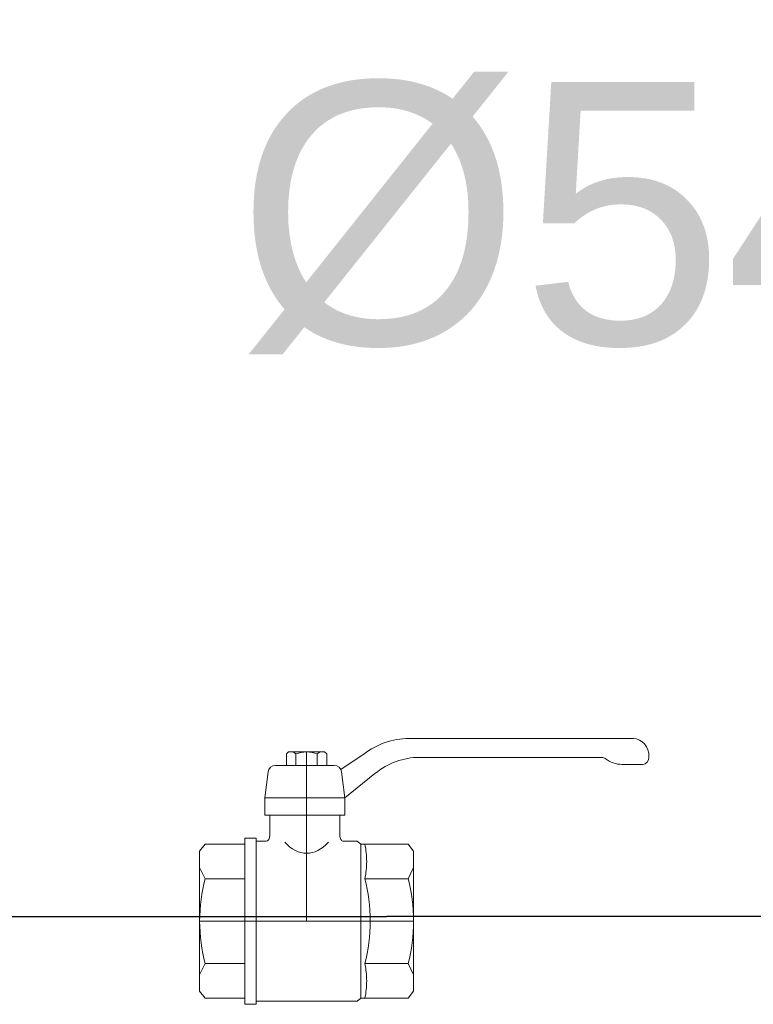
# Model space of a CAD drawing. Header units: centimetres. Extents: x -122 to 72759, y 3298 to 43172.
# Tile 215 of 243: x 31884 to 31912, y 17228 to 17266. Entities that reach past the tile are written whole.
import ezdxf
from ezdxf import colors
from ezdxf.entities.mleader import LeaderData, LeaderLine
from ezdxf.enums import TextEntityAlignment as Align
from ezdxf.lldxf.tags import DXFTag
from ezdxf.math import Vec2, Vec3

# ---------------------------------------------------------------- set-up
doc = ezdxf.new("R2010")
doc.units = ezdxf.units.CM
doc.header["$MEASUREMENT"] = 0
doc.layers.get('0').update_dxf_attribs({"lineweight": 5})
doc.layers.add('IS_Text_Odbiornikow_Therm', color=7, linetype='Continuous', lineweight=5)
doc.layers.add('IS_Zasilanie', color=1, linetype='SOLID', lineweight=35)
doc.styles.add('CP_ATTR', font='ROMANS.SHX')
doc.styles.add('IS_KS_wewn_opis', font='ARIALN.TTF', dxfattribs={"width": 0.8, "height": 18})
doc.styles.get("Standard").update_dxf_attribs({"font": 'ARIAL.TTF'})
tags = doc.linetypes.add('SOLID', pattern=[10, 10, 0]).pattern_tags.tags
tags[6:7] = [DXFTag(74, 4), DXFTag(75, 0), DXFTag(340, '0'), DXFTag(46, 0.0), DXFTag(50, 0.0), DXFTag(44, 0.0), DXFTag(45, 0.0)]
tags[4:5] = [DXFTag(74, 4), DXFTag(75, 0), DXFTag(340, '0'), DXFTag(46, 0.0), DXFTag(50, 0.0), DXFTag(44, 0.0), DXFTag(45, 0.0)]

# ---------------------------------------------------------------- blocks, each defined once
blk = doc.blocks.new('G$CFF14DBED')
for p, q in [((-5.495, 8.033), (-5.495, 7.304)), ((-6.4, 7.707), (-6.4, -0.162)), ((-5.74, 0.214), (-5.74, 6.6)), ((2.456, 0), (-2.456, 0)), ((0, -7.5), (0, 0)), ((1.882, 0), (1.484, -0.188)), ((2.456, 0), (2.701, -0.188)), ((-2.456, 0), (-2.701, -0.188)), ((-2.701, -0.188), (-2.701, -1.849)), ((-1.882, 0), (-1.484, -0.188)), ((-1.484, -1.707), (-1.484, -0.188)), ((1.484, -1.707), (1.484, -0.188)), ((2.701, -0.188), (2.701, -1.849)), ((-4.32, -2.411), (-5.172, -1.354)), ((-5.854, -1.741), (-5.328, -2.54)), ((-2.802, -1.977), (-2.701, -1.849)), ((-2.802, -1.977), (-2.802, -2.461)), ((2.701, -1.849), (-2.701, -1.849)), ((2.802, -1.977), (2.701, -1.849)), ((2.802, -5.523), (2.802, -1.977)), ((-4.32, -2.411), (-5.232, -2.527)), ((-3.711, -2.411), (-4.32, -2.411)), ((-4.32, -2.411), (-4.32, -5.217)), ((-3.711, -2.411), (-3.711, -5.217)), ((-3.711, -2.59), (-3.014, -2.59)), ((-5.932, -3.119), (-5.862, -3.04)), ((-5.862, -3.04), (-5.458, -3.04)), ((-5.458, -4.846), (-5.458, -2.782)), ((-5.932, -4.381), (-5.932, -3.119)), ((-5.932, -3.276), (-5.862, -3.376)), ((-5.458, -3.376), (-5.862, -3.376)), ((-5.932, -3.75), (0, -3.75)), ((-5.932, -4.224), (-5.862, -4.124)), ((-5.458, -4.124), (-5.862, -4.124)), ((-5.932, -4.381), (-5.862, -4.46)), ((-5.862, -4.46), (-5.458, -4.46)), ((-4.32, -5.217), (-5.232, -5.101)), ((-3.711, -5.039), (-3.711, -5.217)), ((-3.711, -5.039), (-3.014, -5.039)), ((-2.802, -5.523), (-2.802, -5.167)), ((-3.711, -5.217), (-4.32, -5.217)), ((-2.913, -5.921), (-2.913, -5.523)), ((2.913, -5.523), (-2.913, -5.523)), ((2.913, -5.921), (2.913, -5.523)), ((2.913, -5.921), (-2.913, -5.921)), ((-2.7, -7.312), (-2.7, -5.921)), ((-1.484, -5.921), (-1.484, -7.312)), ((1.484, -5.921), (1.484, -7.312)), ((2.7, -7.312), (2.7, -5.921)), ((-2.456, -7.5), (-2.7, -7.312)), ((2.456, -7.5), (-2.456, -7.5)), ((-1.882, -7.5), (-1.484, -7.312)), ((1.882, -7.5), (1.484, -7.312)), ((2.456, -7.5), (2.7, -7.312))]:
    blk.add_line(p, q)
for centre, major_axis, ratio, start_param, end_param in [((-5.753, 7.707), (-0.647, 0), 0.840182, -1.570796, 0), ((-5.753, 8.033), (-0.259, 0), 0.840182, 3.141593, 4.712389), ((-6.788, 7.304), (-1.293, 0), 0.840182, 2.571251, 3.141593), ((-5.482, 6.6), (-0.259, 0), 0.840182, -0.570341, 0), ((-3.154, 0.214), (-2.587, 0), 0.969336, 0, 0.675465), ((-3.154, 0.214), (-2.587, 0), 0.969336, 0, 0.675465), ((-0.01, -2.262), (-3.742, 0), 0.604409, 4.301568, 4.709715), ((-3.813, -0.162), (-2.587, 0), 0.993498, 0, 0.661907), ((0.01, -2.262), (-3.742, 0), 0.604409, -1.568122, -1.159975), ((-2.093, -2.766), (-1.855, 0), 0.604409, 4.712385, 5.046598), ((-2.093, -2.766), (-1.855, 0), 0.604409, 4.378172, 4.712385), ((0.01, -3.781), (-3.742, 0), 0.604409, -1.568122, -1.159975), ((-0.01, -3.781), (-3.742, 0), 0.604409, 4.301568, 4.709715), ((2.093, -2.766), (-1.855, 0), 0.604409, -1.570792, -1.236579), ((2.093, -2.766), (-1.855, 0), 0.604409, 4.37818, 4.712393), ((-5.199, -2.782), (-0.259, 0), 0.993498, -1.443272, 0), ((-3.014, -2.461), (-0.213, 0), 0.604409, 1.570796, 3.141593), ((-4.647, -3.75), (-2.265, 0), 0.604409, 2.550148, 3.733038), ((-4.888, -3.752), (-1.044, 0), 0.993498, -0.369949, -0.001526), ((-4.888, -3.748), (-1.044, 0), 0.993498, 0.001526, 0.369949), ((-5.199, -4.846), (-0.259, 0), 0.993498, 0, 1.443272), ((-3.014, -5.167), (-0.213, 0), 0.604409, 3.141593, 4.712389), ((0.01, -5.238), (-3.742, 0), 0.604409, 1.159975, 1.568122), ((-0.01, -5.238), (-3.742, 0), 0.604409, 1.57347, 1.981618)]:
    blk.add_ellipse(centre, major_axis=major_axis, ratio=ratio, start_param=start_param, end_param=end_param)
at = {"linetype": 'ByBlock', "style": 'CP_ATTR', "flags": 9}
for tag in ['NAME', 'GROUP', 'NUMBER', 'PRODUCER', 'ARTICLE', 'PRODUCT-TYPE', 'ORDER-NO', 'CHARACTER', 'DN', 'PN', 'TEMPERATURE', 'FLOW', 'POWER', 'VOLTAGE', 'WEIGHT', 'OTHER']:
    blk.add_attdef(tag, text='', height=0.00005, rotation=90, dxfattribs=at).set_placement((0.004, -7.591), align=Align.MIDDLE_LEFT)
blk = doc.blocks.new('_ClosedBlank')
at = {"color": 0, "linetype": 'ByBlock', "lineweight": -2}
for p, q in [((-1, 0.1667), (0, 0)), ((-1, 0.1667), (-1, -0.1667)), ((0, 0), (-1, -0.1667))]:
    blk.add_line(p, q, dxfattribs=at)

msp = doc.modelspace()

# ---------------------------------------------------------------- linework, layer by layer
at = {"layer": 'IS_Zasilanie'}
msp.add_line((31873.48269, 17231.46809), (31969.6568, 17231.55835), dxfattribs=at)

# ---------------------------------------------------------------- block references
at = {"xscale": 1.088411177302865, "yscale": 1.088411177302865, "zscale": 1.088411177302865, "rotation": 270}
msp.add_blockref('G$CFF14DBED', (31898.95761, 17231.31588), dxfattribs=at)

# ---------------------------------------------------------------- texts
at = {"layer": 'IS_Text_Odbiornikow_Therm', "lineweight": 5, "insert": (31892.1859, 17263.31934), "char_height": 10, "width": 55.851621, "attachment_point": 1}
msp.add_mtext('%%C54x1,5', dxfattribs=at)

# ---------------------------------------------------------------- leaders
at = {"layer": 'IS_Text_Odbiornikow_Therm', "lineweight": 5}
ml = msp.add_multileader_mtext('Standard', dxfattribs=at)
ml.set_content('{\\W1;\\fTimes New Roman|b0|i0|c0|p0;14}', color=256, style='IS_KS_wewn_opis')
ml.set_leader_properties(color=256, linetype='ByLayer', lineweight=-1)
ml.set_arrow_properties(name='CLOSEDBLANK')
ml.build(insert=Vec2(0, 0))
ml.multileader.update_dxf_attribs({"text_left_attachment_type": 6, "text_right_attachment_type": 6, "dogleg_length": 5.01811, "arrow_head_size": 6.27263})
ctx = ml.context
ctx.base_point, ctx.char_height, ctx.arrow_head_size, ctx.landing_gap_size, ctx.plane_origin = Vec3(31893.98561, 17278.8275), 13, 6.27263, 1.25453, Vec3(31732.9829, 17208.1218)
ctx.left_attachment, ctx.right_attachment, ctx.text_align_type = 6, 6, 2
notes = []
notes.append((ctx, [(1, (1, 1, 0), (31888.96751, 17278.8275), (1, 0), 5.01811, [(0, [(31863.44174, 17254.70208)], 0, [])])]))
ctx.mtext.insert, ctx.mtext.alignment, ctx.mtext.flow_direction = Vec3(31911.5206, 17294.4275), 3, 5
for ctx, leaders in notes:
    for number, flags, end, landing, length, lines in leaders:
        leader = LeaderData()
        leader.index, (leader.has_last_leader_line, leader.has_dogleg_vector, leader.attachment_direction) = number, flags
        leader.last_leader_point, leader.dogleg_vector, leader.dogleg_length = Vec3(end), Vec3(landing), length
        for number, points, colour, breaks in lines:
            line = LeaderLine()
            line.index, line.vertices, line.color, line.breaks = number, Vec3.list(points), colors.encode_raw_color(colour), breaks
            leader.lines.append(line)
        ctx.leaders.append(leader)

doc.saveas('drawing.dxf')
